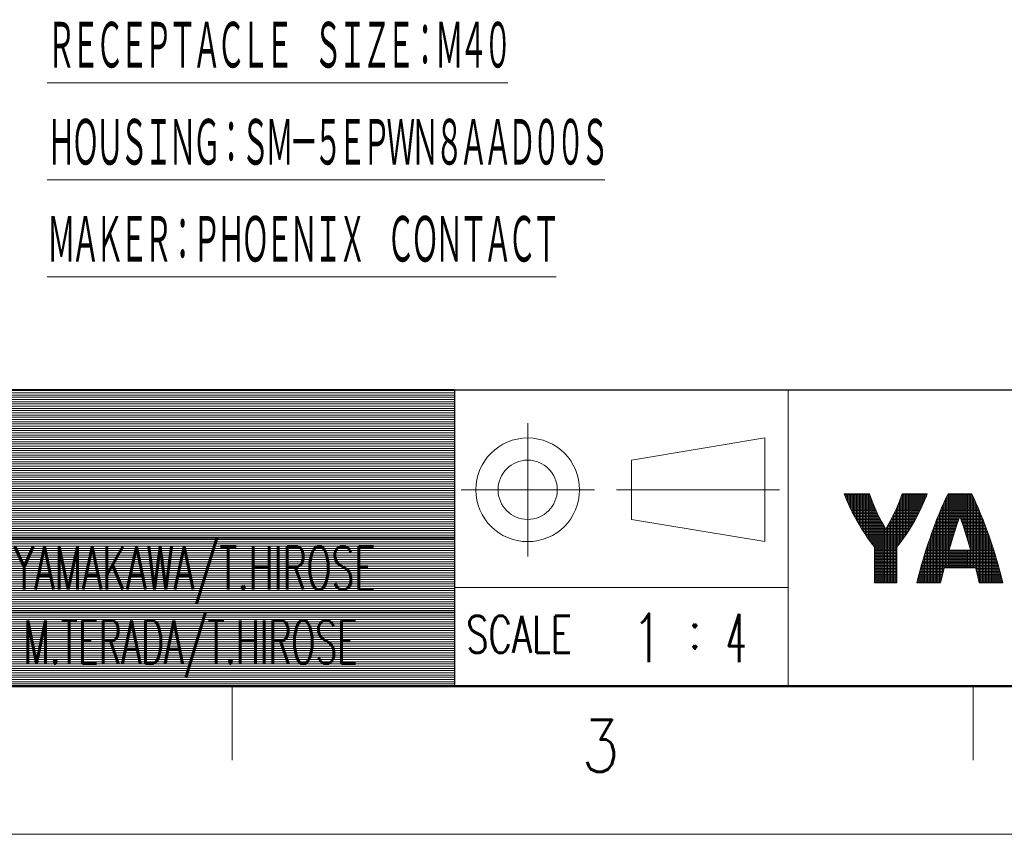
# Model space of a CAD drawing. Header units: millimetres. Extents: x 0 to 1733, y 0 to 1188.
# Tile 2 of 154: x 383 to 648, y 0 to 220. Entities that reach past the tile are written whole.
import ezdxf

# ---------------------------------------------------------------- set-up
doc = ezdxf.new("R2010")
doc.units = ezdxf.units.MM
doc.header["$LTSCALE"] = 0.727559
doc.layers.add('NoLayerName_001', color=7, linetype='Continuous')
doc.styles.get("Standard").update_dxf_attribs({"font": 'txt', "bigfont": 'extfont2'})

# ---------------------------------------------------------------- blocks, each defined once
blk = doc.blocks.new('*X162')
at = {"color": 2, "linetype": 'Continuous', "lineweight": 13}
for p, q in [((0.012, 5.936), (0.012, 6.001)), ((0.112, 5.679), (0.112, 6.001)), ((0.212, 5.441), (0.212, 6.001)), ((0.312, 5.218), (0.312, 6.001)), ((0.412, 5.005), (0.412, 6.001)), ((0.512, 4.803), (0.512, 6.001)), ((0.612, 4.609), (0.612, 6.001)), ((0.712, 4.421), (0.712, 6.001)), ((0.812, 4.239), (0.812, 6.001)), ((0.912, 4.065), (0.912, 6.001)), ((1.012, 3.893), (1.012, 6.001)), ((1.112, 3.728), (1.112, 6.001)), ((1.212, 3.565), (1.212, 6.001)), ((1.312, 3.41), (1.312, 6.001)), ((1.412, 3.255), (1.412, 6.001)), ((1.512, 3.109), (1.512, 6.001)), ((1.612, 2.964), (1.612, 6.001)), ((3.912, 2.893), (3.912, 6.001)), ((4.012, 3.034), (4.012, 6.001)), ((4.112, 3.18), (4.112, 6.001)), ((4.212, 3.331), (4.212, 6.001)), ((4.312, 3.485), (4.312, 6.001)), ((4.412, 3.643), (4.412, 6.001)), ((4.512, 3.809), (4.512, 6.001)), ((4.612, 3.976), (4.612, 6.001)), ((4.712, 4.149), (4.712, 6.001)), ((4.812, 4.329), (4.812, 6.001)), ((4.912, 4.512), (4.912, 6.001)), ((5.012, 4.703), (5.012, 6.001)), ((5.112, 4.902), (5.112, 6.001)), ((5.212, 5.108), (5.212, 6.001)), ((5.312, 5.324), (5.312, 6.001)), ((5.412, 5.554), (5.412, 6.001)), ((5.512, 5.801), (5.512, 6.001)), ((0, 5.967), (1.699, 5.967)), ((0.038, 5.867), (1.734, 5.867)), ((0.076, 5.767), (1.769, 5.767)), ((0.116, 5.667), (1.806, 5.667)), ((0.157, 5.567), (1.844, 5.567)), ((0.2, 5.467), (1.883, 5.467)), ((0.244, 5.367), (1.923, 5.367)), ((1.712, 2.824), (1.712, 5.931)), ((1.812, 2.69), (1.812, 5.653)), ((1.912, 2.558), (1.912, 5.395)), ((3.652, 5.367), (5.331, 5.367)), ((3.692, 5.467), (5.374, 5.467)), ((3.712, 2.622), (3.712, 5.517)), ((3.731, 5.567), (5.417, 5.567)), ((3.769, 5.667), (5.458, 5.667)), ((3.806, 5.767), (5.499, 5.767)), ((3.812, 2.754), (3.812, 5.784)), ((3.841, 5.867), (5.537, 5.867)), ((3.876, 5.967), (5.575, 5.967)), ((0.289, 5.267), (1.964, 5.267)), ((0.335, 5.167), (2.006, 5.167)), ((0.382, 5.067), (2.05, 5.067)), ((0.431, 4.967), (2.093, 4.967)), ((0.48, 4.867), (2.139, 4.867)), ((0.529, 4.767), (2.185, 4.767)), ((0.582, 4.667), (2.232, 4.667)), ((2.012, 2.433), (2.012, 5.155)), ((2.112, 0), (2.112, 4.927)), ((2.212, 0), (2.212, 4.71)), ((3.342, 4.667), (4.993, 4.667)), ((3.389, 4.767), (5.045, 4.767)), ((3.412, 0), (3.412, 4.816)), ((3.435, 4.867), (5.095, 4.867)), ((3.481, 4.967), (5.144, 4.967)), ((3.512, 0), (3.512, 5.037)), ((3.525, 5.067), (5.193, 5.067)), ((3.568, 5.167), (5.239, 5.167)), ((3.611, 5.267), (5.286, 5.267)), ((3.612, 2.494), (3.612, 5.269)), ((0.634, 4.567), (2.281, 4.567)), ((0.687, 4.467), (2.33, 4.467)), ((0.742, 4.367), (2.38, 4.367)), ((0.796, 4.267), (2.432, 4.267)), ((0.853, 4.167), (2.483, 4.167)), ((0.91, 4.067), (2.537, 4.067)), ((2.312, 0), (2.312, 4.504)), ((2.412, 0), (2.412, 4.306)), ((2.512, 0), (2.512, 4.113)), ((3.012, 0), (3.012, 4.019)), ((3.038, 4.067), (4.664, 4.067)), ((3.091, 4.167), (4.722, 4.167)), ((3.112, 0), (3.112, 4.207)), ((3.143, 4.267), (4.778, 4.267)), ((3.194, 4.367), (4.833, 4.367)), ((3.212, 0), (3.212, 4.401)), ((3.245, 4.467), (4.888, 4.467)), ((3.294, 4.567), (4.941, 4.567)), ((3.312, 0), (3.312, 4.605)), ((0.968, 3.967), (2.591, 3.967)), ((1.027, 3.867), (2.645, 3.867)), ((1.088, 3.767), (2.702, 3.767)), ((1.148, 3.667), (2.759, 3.667)), ((1.211, 3.567), (4.364, 3.567)), ((1.274, 3.467), (4.3, 3.467)), ((1.339, 3.367), (4.235, 3.367)), ((2.612, 0), (2.612, 3.929)), ((2.712, 0), (2.712, 3.75)), ((2.812, 0), (2.812, 3.66)), ((2.816, 3.667), (4.426, 3.667)), ((2.873, 3.767), (4.487, 3.767)), ((2.912, 0), (2.912, 3.836)), ((2.929, 3.867), (4.547, 3.867)), ((2.984, 3.967), (4.607, 3.967)), ((1.404, 3.267), (4.171, 3.267)), ((1.472, 3.167), (4.103, 3.167)), ((1.54, 3.067), (4.035, 3.067)), ((1.609, 2.967), (3.965, 2.967)), ((1.681, 2.867), (3.894, 2.867)), ((1.753, 2.767), (3.822, 2.767)), ((1.829, 2.667), (3.746, 2.667)), ((1.905, 2.567), (3.67, 2.567)), ((1.984, 2.467), (3.59, 2.467)), ((2.037, 2.367), (3.537, 2.367)), ((2.037, 2.267), (3.537, 2.267)), ((2.037, 2.167), (3.537, 2.167)), ((2.037, 2.067), (3.537, 2.067)), ((2.037, 1.967), (3.537, 1.967)), ((2.037, 1.867), (3.537, 1.867)), ((2.037, 1.767), (3.537, 1.767)), ((2.037, 1.667), (3.537, 1.667)), ((2.037, 1.567), (3.537, 1.567)), ((2.037, 1.467), (3.537, 1.467)), ((2.037, 1.367), (3.537, 1.367)), ((2.037, 1.267), (3.537, 1.267)), ((2.037, 1.167), (3.537, 1.167)), ((2.037, 1.067), (3.537, 1.067)), ((2.037, 0.967), (3.537, 0.967)), ((2.037, 0.867), (3.537, 0.867)), ((2.037, 0.767), (3.537, 0.767)), ((2.037, 0.667), (3.537, 0.667)), ((2.037, 0.567), (3.537, 0.567)), ((2.037, 0.467), (3.537, 0.467)), ((2.037, 0.367), (3.537, 0.367)), ((2.037, 0.267), (3.537, 0.267)), ((2.037, 0.167), (3.537, 0.167)), ((2.037, 0.067), (3.537, 0.067))]:
    blk.add_line(p, q, dxfattribs=at)
blk = doc.blocks.new('*X167')
at = {"color": 2, "linetype": 'Continuous', "lineweight": 13}
for p, q in [((2.109, 1), (2.109, 6)), ((2.209, 2.39), (2.209, 6)), ((2.309, 2.726), (2.309, 6)), ((2.409, 3.052), (2.409, 6)), ((2.509, 3.369), (2.509, 6)), ((2.609, 3.678), (2.609, 6)), ((2.709, 3.978), (2.709, 6)), ((2.809, 4.269), (2.809, 6)), ((2.909, 4.414), (2.909, 6)), ((3.009, 4.126), (3.009, 6)), ((3.109, 3.83), (3.109, 6)), ((3.209, 3.526), (3.209, 6)), ((3.309, 3.214), (3.309, 6)), ((3.409, 2.892), (3.409, 6)), ((3.509, 2.562), (3.509, 6)), ((3.609, 2.222), (3.609, 6)), ((1.786, 5.366), (3.982, 5.366)), ((1.809, 0.936), (1.809, 5.417)), ((1.831, 5.466), (3.937, 5.466)), ((1.877, 5.566), (3.891, 5.566)), ((1.909, 1), (1.909, 5.634)), ((1.924, 5.666), (3.844, 5.666)), ((1.971, 5.766), (3.797, 5.766)), ((2.009, 1), (2.009, 5.844)), ((2.019, 5.866), (3.749, 5.866)), ((2.068, 5.966), (3.7, 5.966)), ((3.709, 1), (3.709, 5.949)), ((3.809, 1), (3.809, 5.743)), ((3.909, 1), (3.909, 5.527)), ((1.488, 4.666), (4.28, 4.666)), ((1.509, 0), (1.509, 4.717)), ((1.529, 4.766), (4.239, 4.766)), ((1.571, 4.866), (4.197, 4.866)), ((1.609, 0.106), (1.609, 4.956)), ((1.613, 4.966), (4.155, 4.966)), ((1.655, 5.066), (4.113, 5.066)), ((1.699, 5.166), (4.069, 5.166)), ((1.709, 0.532), (1.709, 5.189)), ((1.742, 5.266), (4.026, 5.266)), ((4.009, 0.738), (4.009, 5.305)), ((4.109, 0.327), (4.109, 5.077)), ((4.209, 0), (4.209, 4.838)), ((1.251, 4.066), (2.739, 4.066)), ((1.29, 4.166), (2.773, 4.166)), ((1.309, 0), (1.309, 4.216)), ((1.328, 4.266), (2.808, 4.266)), ((1.368, 4.366), (2.843, 4.366)), ((1.408, 4.466), (2.878, 4.466)), ((1.409, 0), (1.409, 4.468)), ((1.448, 4.566), (4.32, 4.566)), ((2.89, 4.466), (4.36, 4.466)), ((2.925, 4.366), (4.4, 4.366)), ((2.96, 4.266), (4.44, 4.266)), ((2.995, 4.166), (4.478, 4.166)), ((3.029, 4.066), (4.516, 4.066)), ((4.309, 0), (4.309, 4.596)), ((4.409, 0), (4.409, 4.345)), ((4.509, 0), (4.509, 4.087)), ((0.992, 3.366), (2.508, 3.366)), ((1.009, 0), (1.009, 3.412)), ((1.028, 3.466), (2.54, 3.466)), ((1.065, 3.566), (2.572, 3.566)), ((1.101, 3.666), (2.605, 3.666)), ((1.109, 0), (1.109, 3.686)), ((1.138, 3.766), (2.638, 3.766)), ((1.175, 3.866), (2.671, 3.866)), ((1.209, 0), (1.209, 3.954)), ((1.213, 3.966), (2.705, 3.966)), ((3.063, 3.966), (4.555, 3.966)), ((3.097, 3.866), (4.593, 3.866)), ((3.13, 3.766), (4.63, 3.766)), ((3.163, 3.666), (4.667, 3.666)), ((3.196, 3.566), (4.703, 3.566)), ((3.228, 3.466), (4.74, 3.466)), ((3.26, 3.366), (4.776, 3.366)), ((4.609, 0), (4.609, 3.825)), ((4.709, 0), (4.709, 3.552)), ((0.75, 2.666), (2.291, 2.666)), ((0.784, 2.766), (2.321, 2.766)), ((0.809, 0), (0.809, 2.839)), ((0.818, 2.866), (2.351, 2.866)), ((0.852, 2.966), (2.382, 2.966)), ((0.886, 3.066), (2.413, 3.066)), ((0.909, 0), (0.909, 3.131)), ((0.921, 3.166), (2.444, 3.166)), ((0.956, 3.266), (2.476, 3.266)), ((3.292, 3.266), (4.812, 3.266)), ((3.324, 3.166), (4.847, 3.166)), ((3.355, 3.066), (4.882, 3.066)), ((3.386, 2.966), (4.916, 2.966)), ((3.417, 2.866), (4.95, 2.866)), ((3.447, 2.766), (4.984, 2.766)), ((3.477, 2.666), (5.018, 2.666)), ((4.809, 0), (4.809, 3.275)), ((4.909, 0), (4.909, 2.988)), ((5.009, 0), (5.009, 2.694)), ((0.555, 2.066), (5.213, 2.066)), ((0.587, 2.166), (5.181, 2.166)), ((0.609, 0), (0.609, 2.234)), ((0.619, 2.266), (2.172, 2.266)), ((0.652, 2.366), (2.202, 2.366)), ((0.684, 2.466), (2.231, 2.466)), ((0.709, 0), (0.709, 2.542)), ((0.716, 2.566), (2.261, 2.566)), ((2.209, 1), (2.209, 2.2)), ((2.309, 1), (2.309, 2.2)), ((2.409, 1), (2.409, 2.2)), ((2.509, 1), (2.509, 2.2)), ((2.609, 1), (2.609, 2.2)), ((2.709, 1), (2.709, 2.2)), ((2.809, 1), (2.809, 2.2)), ((2.909, 1), (2.909, 2.2)), ((3.009, 1), (3.009, 2.2)), ((3.109, 1), (3.109, 2.2)), ((3.209, 1), (3.209, 2.2)), ((3.309, 1), (3.309, 2.2)), ((3.409, 1), (3.409, 2.2)), ((3.507, 2.566), (5.051, 2.566)), ((3.509, 1), (3.509, 2.2)), ((3.537, 2.466), (5.084, 2.466)), ((3.566, 2.366), (5.116, 2.366)), ((3.595, 2.266), (5.149, 2.266)), ((3.609, 1), (3.609, 2.2)), ((5.109, 0), (5.109, 2.39)), ((5.209, 0), (5.209, 2.08)), ((0.344, 1.366), (5.424, 1.366)), ((0.373, 1.466), (5.395, 1.466)), ((0.402, 1.566), (5.366, 1.566)), ((0.409, 0), (0.409, 1.588)), ((0.432, 1.666), (5.336, 1.666)), ((0.463, 1.766), (5.305, 1.766)), ((0.493, 1.866), (5.274, 1.866)), ((0.509, 0), (0.509, 1.915)), ((0.524, 1.966), (5.244, 1.966)), ((5.309, 0), (5.309, 1.756)), ((5.409, 0), (5.409, 1.42)), ((0.15, 0.666), (1.742, 0.666)), ((0.176, 0.766), (1.766, 0.766)), ((0.203, 0.866), (1.791, 0.866)), ((0.209, 0), (0.209, 0.886)), ((0.231, 0.966), (1.816, 0.966)), ((0.258, 1.066), (5.51, 1.066)), ((0.286, 1.166), (5.482, 1.166)), ((0.309, 0), (0.309, 1.246)), ((0.314, 1.266), (5.453, 1.266)), ((3.951, 0.966), (5.537, 0.966)), ((3.977, 0.866), (5.565, 0.866)), ((4.002, 0.766), (5.592, 0.766)), ((4.026, 0.666), (5.618, 0.666)), ((5.509, 0), (5.509, 1.07)), ((5.609, 0), (5.609, 0.704)), ((0, 0.066), (1.599, 0.066)), ((0.009, 0), (0.009, 0.102)), ((0.024, 0.166), (1.622, 0.166)), ((0.048, 0.266), (1.645, 0.266)), ((0.072, 0.366), (1.669, 0.366)), ((0.098, 0.466), (1.692, 0.466)), ((0.109, 0), (0.109, 0.507)), ((0.124, 0.566), (1.717, 0.566)), ((4.051, 0.566), (5.644, 0.566)), ((4.075, 0.466), (5.67, 0.466)), ((4.099, 0.366), (5.696, 0.366)), ((4.122, 0.266), (5.72, 0.266)), ((4.146, 0.166), (5.744, 0.166)), ((4.169, 0.066), (5.768, 0.066)), ((5.709, 0), (5.709, 0.313))]:
    blk.add_line(p, q, dxfattribs=at)
blk = doc.blocks.new('JZB_0007')
at = {"layer": 'NoLayerName_001', "color": 3, "lineweight": 13, "char_height": 3.27, "attachment_point": 5}
for s, insert in [('\\A1;\\W0.7500;1', (0.818, 1.635)), ('\\A1;\\W0.5000;4', (6.818, 1.635))]:
    blk.add_mtext(s, dxfattribs=dict(at, insert=insert))
blk = doc.blocks.new('JZB_0008')
at = {"layer": 'NoLayerName_001', "color": 3, "lineweight": 13, "char_height": 2.91, "attachment_point": 5}
for s, insert in [("\\A1;\\W0.6139;FEB.13,'17\u3000\u3000\u3000Y.YAMAKAWA/T.HIROSE\u3000", (71.41, 6.82)), ("\\A1;\\W0.5889;Nov.25.'16    \u3000M.TERADA/T.HIROSE\u3000 ", (71.41, 1.82))]:
    blk.add_mtext(s, dxfattribs=dict(at, insert=insert))
blk = doc.blocks.new('*X121')
at = {"color": 7, "linetype": 'Continuous', "lineweight": 13}
for p, q in [((0, 19.8), (100, 19.8)), ((0, 19.65), (100, 19.65)), ((0, 19.5), (100, 19.5)), ((0, 19.35), (100, 19.35)), ((0, 19.2), (100, 19.2)), ((0, 19.05), (100, 19.05)), ((0, 18.9), (100, 18.9)), ((0, 18.75), (100, 18.75)), ((0, 18.6), (100, 18.6)), ((0, 18.45), (100, 18.45)), ((0, 18.3), (100, 18.3)), ((0, 18.15), (100, 18.15)), ((0, 18), (100, 18)), ((0, 17.85), (100, 17.85)), ((0, 17.7), (100, 17.7)), ((0, 17.55), (100, 17.55)), ((0, 17.4), (100, 17.4)), ((0, 17.25), (100, 17.25)), ((0, 17.1), (100, 17.1)), ((0, 16.95), (100, 16.95)), ((0, 16.8), (100, 16.8)), ((0, 16.65), (100, 16.65)), ((0, 16.5), (100, 16.5)), ((0, 16.35), (100, 16.35)), ((0, 16.2), (100, 16.2)), ((0, 16.05), (100, 16.05)), ((0, 15.9), (100, 15.9)), ((0, 15.75), (100, 15.75)), ((0, 15.6), (100, 15.6)), ((0, 15.45), (100, 15.45)), ((0, 15.3), (100, 15.3)), ((0, 15.15), (100, 15.15)), ((0, 15), (100, 15)), ((0, 14.85), (100, 14.85)), ((0, 14.7), (100, 14.7)), ((0, 14.55), (100, 14.55)), ((0, 14.4), (100, 14.4)), ((0, 14.25), (100, 14.25)), ((0, 14.1), (100, 14.1)), ((0, 13.95), (100, 13.95)), ((0, 13.8), (100, 13.8)), ((0, 13.65), (100, 13.65)), ((0, 13.5), (100, 13.5)), ((0, 13.35), (100, 13.35)), ((0, 13.2), (100, 13.2)), ((0, 13.05), (100, 13.05)), ((0, 12.9), (100, 12.9)), ((0, 12.75), (100, 12.75)), ((0, 12.6), (100, 12.6)), ((0, 12.45), (100, 12.45)), ((0, 12.3), (100, 12.3)), ((0, 12.15), (100, 12.15)), ((0, 12), (100, 12)), ((0, 11.85), (100, 11.85)), ((0, 11.7), (100, 11.7)), ((0, 11.55), (100, 11.55)), ((0, 11.4), (100, 11.4)), ((0, 11.25), (100, 11.25)), ((0, 11.1), (100, 11.1)), ((0, 10.95), (100, 10.95)), ((0, 10.8), (100, 10.8)), ((0, 10.65), (100, 10.65)), ((0, 10.5), (100, 10.5)), ((0, 10.35), (100, 10.35)), ((0, 10.2), (100, 10.2)), ((0, 10.05), (100, 10.05)), ((0, 9.9), (100, 9.9)), ((0, 9.75), (100, 9.75)), ((0, 9.6), (100, 9.6)), ((0, 9.45), (100, 9.45)), ((0, 9.3), (100, 9.3)), ((0, 9.15), (100, 9.15)), ((0, 9), (100, 9)), ((0, 8.85), (100, 8.85)), ((0, 8.7), (100, 8.7)), ((0, 8.55), (100, 8.55)), ((0, 8.4), (100, 8.4)), ((0, 8.25), (100, 8.25)), ((0, 8.1), (100, 8.1)), ((0, 7.95), (100, 7.95)), ((0, 7.8), (100, 7.8)), ((0, 7.65), (100, 7.65)), ((0, 7.5), (100, 7.5)), ((0, 7.35), (100, 7.35)), ((0, 7.2), (100, 7.2)), ((0, 7.05), (100, 7.05)), ((0, 6.9), (100, 6.9)), ((0, 6.75), (100, 6.75)), ((0, 6.6), (100, 6.6)), ((0, 6.45), (100, 6.45)), ((0, 6.3), (100, 6.3)), ((0, 6.15), (100, 6.15)), ((0, 6), (100, 6)), ((0, 5.85), (100, 5.85)), ((0, 5.7), (100, 5.7)), ((0, 5.55), (100, 5.55)), ((0, 5.4), (100, 5.4)), ((0, 5.25), (100, 5.25)), ((0, 5.1), (100, 5.1)), ((0, 4.95), (100, 4.95)), ((0, 4.8), (100, 4.8)), ((0, 4.65), (100, 4.65)), ((0, 4.5), (100, 4.5)), ((0, 4.35), (100, 4.35)), ((0, 4.2), (100, 4.2)), ((0, 4.05), (100, 4.05)), ((0, 3.9), (100, 3.9)), ((0, 3.75), (100, 3.75)), ((0, 3.6), (100, 3.6)), ((0, 3.45), (100, 3.45)), ((0, 3.3), (100, 3.3)), ((0, 3.15), (100, 3.15)), ((0, 3), (100, 3)), ((0, 2.85), (100, 2.85)), ((0, 2.7), (100, 2.7)), ((0, 2.55), (100, 2.55)), ((0, 2.4), (100, 2.4)), ((0, 2.25), (100, 2.25)), ((0, 2.1), (100, 2.1)), ((0, 1.95), (100, 1.95)), ((0, 1.8), (100, 1.8)), ((0, 1.65), (100, 1.65)), ((0, 1.5), (100, 1.5)), ((0, 1.35), (100, 1.35)), ((0, 1.2), (100, 1.2)), ((0, 1.05), (100, 1.05)), ((0, 0.9), (100, 0.9)), ((0, 0.75), (100, 0.75)), ((0, 0.6), (100, 0.6)), ((0, 0.45), (100, 0.45)), ((0, 0.3), (100, 0.3)), ((0, 0.15), (100, 0.15)), ((0, 0), (100, 0))]:
    blk.add_line(p, q, dxfattribs=at)
blk = doc.blocks.new('JZB_0009')
at = {"layer": 'NoLayerName_001', "color": 7, "linetype": 'Continuous', "lineweight": 25}
for p, q in [((100, 20), (0, 20)), ((100, 20), (100, 0)), ((0, 0), (100, 0))]:
    blk.add_line(p, q, dxfattribs=at)
blk.add_blockref('*X121', (0, 0.15))

msp = doc.modelspace()

# ---------------------------------------------------------------- linework, layer by layer
at = {"layer": 'NoLayerName_001', "color": 7, "linetype": 'Continuous', "lineweight": 25}
msp.add_line((100, 120), (1640, 120), dxfattribs=at)
at = {"layer": 'NoLayerName_001', "color": 2, "linetype": 'Continuous', "lineweight": 13}
for p, q in [((500, 120), (500, 40)), ((589.9999995, 120), (589.99999753, 40)), ((519.72010202, 111.04442507), (519.72010202, 75.04442507)), ((583.72810266, 107.03081559), (547.72810266, 101.03081559)), ((583.72810266, 79.03081559), (583.72810266, 107.03081559)), ((547.72810266, 101.03081559), (547.72810266, 85.03081559)), ((500, 100), (100, 100)), ((501.74011788, 93.0308149), (537.74011788, 93.03081628)), ((543.72810266, 93.03081559), (587.72810266, 93.03081559)), ((605.16811965, 91.93264893), (605.50133941, 91.04735606)), ((611.96874299, 91.93264893), (605.16811965, 91.93264893)), ((605.50133941, 91.04735606), (605.88465825, 90.10710602)), ((612.30887548, 90.95575662), (611.96874299, 91.93264893)), ((612.69025976, 89.94431532), (612.30887548, 90.95575662)), ((620.4282911, 90.95817367), (620.04779666, 89.9488511)), ((620.76744216, 91.93264893), (620.4282911, 90.95817367)), ((627.56751431, 91.93264893), (620.76744216, 91.93264893)), ((626.85085397, 90.10676901), (627.23423275, 91.04718495)), ((627.23423275, 91.04718495), (627.56751431, 91.93264893)), ((632.62389742, 90.81145302), (632.04052046, 89.54446629)), ((633.16874096, 91.93264893), (632.62389742, 90.81145302)), ((639.56699316, 91.93264893), (633.16874096, 91.93264893)), ((640.11179852, 90.8113249), (639.56699316, 91.93264893)), ((640.69515225, 89.54415521), (640.11179852, 90.8113249)), ((605.88465825, 90.10710602), (606.31880702, 89.11498714)), ((606.31880702, 89.11498714), (606.80345225, 88.07594149)), ((606.80345225, 88.07594149), (607.33690932, 86.9970929)), ((613.11306248, 88.90121406), (612.69025976, 89.94431532)), ((613.57696098, 87.83012471), (613.11306248, 88.90121406)), ((614.08106564, 86.73555251), (613.57696098, 87.83012471)), ((619.1623849, 87.83755517), (618.65855826, 86.74353307)), ((619.62573998, 88.9074591), (619.1623849, 87.83755517)), ((620.04779666, 89.9488511), (619.62573998, 88.9074591)), ((625.39848739, 86.99640318), (625.93196566, 88.07533214)), ((625.93196566, 88.07533214), (626.41665178, 89.11449993)), ((626.41665178, 89.11449993), (626.85085397, 90.10676901)), ((631.42258216, 88.13301707), (630.77593196, 86.58368277)), ((632.04052046, 89.54446629), (631.42258216, 88.13301707)), ((641.31308665, 88.13245723), (640.69515225, 89.54415521)), ((641.95975624, 86.5827987), (641.31308665, 88.13245723)), ((607.33690932, 86.9970929), (607.91584723, 85.88803156)), ((607.91584723, 85.88803156), (608.53502416, 84.76098438)), ((614.62384813, 85.62286263), (614.08106564, 86.73555251)), ((615.2030826, 84.49827281), (614.62384813, 85.62286263)), ((618.11572552, 85.63065754), (617.53605496, 84.50506665)), ((618.65855826, 86.74353307), (618.11572552, 85.63065754)), ((624.20042019, 84.76031275), (624.8195558, 85.88731704)), ((624.8195558, 85.88731704), (625.39848739, 86.99640318)), ((630.77593196, 86.58368277), (630.10836216, 84.90899496)), ((636.01238443, 84.85725364), (636.36731587, 85.86786868)), ((636.36731587, 85.86786868), (636.72071048, 84.86211696)), ((642.62737145, 84.90770478), (641.95975624, 86.5827987)), ((547.72810266, 85.03081559), (583.72810266, 79.03081559)), ((608.53502416, 84.76098438), (609.18711446, 83.6307767)), ((609.18711446, 83.6307767), (609.86270599, 82.5144797)), ((609.86270599, 82.5144797), (610.17556251, 82.01510506)), ((615.81580828, 83.36880184), (615.2030826, 84.49827281)), ((616.36781698, 82.39755546), (615.81580828, 83.36880184)), ((616.92246199, 83.37373116), (616.36781698, 82.39755546)), ((617.53605496, 84.50506665), (616.92246199, 83.37373116)), ((622.55883084, 82.01276104), (622.87294492, 82.51412045)), ((622.87294492, 82.51412045), (623.54841186, 83.63022334)), ((623.54841186, 83.63022334), (624.20042019, 84.76031275)), ((629.42947795, 83.12770207), (628.75032411, 81.26438652)), ((630.10836216, 84.90899496), (629.42947795, 83.12770207)), ((634.91847098, 81.57553816), (635.28611951, 82.7066562)), ((635.28611951, 82.7066562), (635.65141229, 83.80220234)), ((635.65141229, 83.80220234), (636.01238443, 84.85725364)), ((636.72071048, 84.86211696), (637.0802701, 83.81160462)), ((637.0802701, 83.81160462), (637.44434808, 82.72004509)), ((637.44434808, 82.72004509), (637.81105278, 81.59212354)), ((643.30632775, 83.12592317), (642.62737145, 84.90770478)), ((643.9855783, 81.26204345), (643.30632775, 83.12592317)), ((100, 80), (500, 80)), ((610.17556251, 82.01510506), (610.86095238, 80.95831108)), ((610.86095238, 80.95831108), (611.53394226, 79.96953506)), ((611.53394226, 79.96953506), (612.18255389, 79.0629864)), ((620.55261423, 79.06212292), (621.20095131, 79.96816438)), ((621.20095131, 79.96816438), (621.87367415, 80.95643286)), ((621.87367415, 80.95643286), (622.55883084, 82.01276104)), ((628.40132082, 80.27358939), (627.74688673, 78.34985938)), ((628.75032411, 81.26438652), (628.40132082, 80.27358939)), ((634.18509068, 79.23122052), (634.5506622, 80.41476597)), ((634.5506622, 80.41476597), (634.91847098, 81.57553816)), ((637.81105278, 81.59212354), (638.17825724, 80.43352398)), ((638.17825724, 80.43352398), (638.54362247, 79.25091499)), ((644.33166794, 80.2794667), (643.9855783, 81.26204345)), ((644.98636767, 78.35507071), (644.33166794, 80.2794667)), ((612.18255389, 79.0629864), (612.79659365, 78.24881928)), ((612.79659365, 78.24881928), (613.36822286, 77.5327231)), ((613.36822286, 77.53310545), (613.36822286, 67.92928167)), ((619.36741109, 77.5327231), (619.93882924, 78.2484231)), ((619.36741109, 67.92928167), (619.36741109, 77.5327231)), ((619.93882924, 78.2484231), (620.55261423, 79.06212292)), ((627.74688673, 78.34985938), (627.12651659, 76.43808207)), ((633.47097569, 76.82757343), (633.82431131, 78.03265993)), ((633.82431131, 78.03265993), (634.18509068, 79.23122052)), ((638.54362247, 79.25091499), (638.90463636, 78.05188344)), ((638.90463636, 78.05188344), (639.25866918, 76.84480837)), ((645.60704737, 76.44248933), (644.98636767, 78.35507071)), ((626.54899654, 74.56773729), (626.02097712, 72.76421033)), ((627.12651659, 76.43808207), (626.54899654, 74.56773729)), ((633.44378643, 76.73349277), (633.47097569, 76.82757343)), ((639.2908453, 76.73349277), (633.44378643, 76.73349277)), ((639.25866918, 76.84480837), (639.2908453, 76.73349277)), ((646.18490248, 74.57125169), (645.60704737, 76.44248933)), ((646.71326478, 72.7667943), (646.18490248, 74.57125169)), ((626.02097712, 72.76421033), (625.54688781, 71.04793154)), ((632.02368348, 71.51202309), (632.1313951, 71.93315004)), ((632.1313951, 71.93315004), (640.60323663, 71.93315004)), ((640.60323663, 71.93315004), (640.73412018, 71.42029608)), ((647.18768956, 71.04959485), (646.71326478, 72.7667943)), ((625.12906291, 69.43414262), (624.76800337, 67.93314002)), ((625.54688781, 71.04793154), (625.12906291, 69.43414262)), ((631.16790916, 67.93314002), (631.56057192, 69.6347715)), ((631.56057192, 69.6347715), (632.02368348, 71.51202309)), ((640.73412018, 71.42029608), (641.19181856, 69.56199488)), ((641.19181856, 69.56199488), (641.56727377, 67.93314002)), ((647.6058308, 69.4349346), (647.18768956, 71.04959485)), ((647.96717956, 67.93314002), (647.6058308, 69.4349346)), ((589.99999829, 66.66680332), (500.00000116, 66.6668)), ((613.36822286, 67.92928167), (619.36764994, 67.92928167)), ((624.76800337, 67.93314002), (631.16790916, 67.93314002)), ((641.56727377, 67.93314002), (647.96717956, 67.93314002)), ((500, 60), (100, 60)), ((440, 40), (440, 20)), ((640, 40), (640, 20))]:
    msp.add_line(p, q, dxfattribs=at)
at = {"layer": 'NoLayerName_001', "color": 7, "linetype": 'Continuous', "lineweight": 50}
msp.add_line((1640, 40), (100, 40), dxfattribs=at)
at = {"layer": 'NoLayerName_001', "color": 7, "linetype": 'Continuous', "lineweight": 13}
msp.add_line((1680, 0), (0, 0), dxfattribs=at)
at = {"layer": 'NoLayerName_001', "color": 2, "linetype": 'Continuous', "lineweight": 13}
for radius in [14, 8]:
    msp.add_circle((519.72010197, 93.03081294), radius, dxfattribs=at)

# ---------------------------------------------------------------- block references
at = {"layer": 'NoLayerName_001', "xscale": 4, "yscale": 4, "zscale": 4}
for name, p in [('JZB_0009', (100, 40)), ('JZB_0007', (548.72998047, 46.45999908)), ('*X162', (605.21856689, 67.92928314)), ('*X167', (624.83184814, 67.93314362)), ('JZB_0008', (106.36000061, 42.72000122))]:
    msp.add_blockref(name, p, dxfattribs=at)

# ---------------------------------------------------------------- texts
at = {"layer": 'NoLayerName_001', "color": 7, "lineweight": 13, "char_height": 14, "attachment_point": 7, "line_spacing_factor": 1.122857}
for s, insert in [('\\A1;\\W0.5000;\\T0.8333;\\LＲＥＣＥＰＴＡＣＬＥ\u3000ＳＩＺＥ：Ｍ４０\\l\\P\\LＨＯＵＳＩＮＧ：ＳＭ－５ＥＰＷＮ８ＡＡＤ００Ｓ\\l\\P\\LＭＡＫＥＲ：ＰＨＯＥＮＩＸ\u3000ＣＯＮＴＡＣＴ\\l', (390, 153.29908082)), ('\\A1;\\W0.5000;\\T0.8333;\\LＲＥＣＥＰＴＡＣＬＥ\u3000ＳＩＺＥ：Ｍ１２\\l\\P\\LＨＯＵＳＩＮＧ：ＳＡＣＣ－ＭＳＱ－Ｍ１２ＭＳ－２５－３，２\u3000ＳＣＯ\\l\\P\\LＭＡＫＥＲ：ＰＨＯＥＮＩＸ\u3000ＣＯＮＴＡＣＴ\\l', (110, 129.0254681))]:
    msp.add_mtext(s, dxfattribs=dict(at, insert=insert))
at = {"layer": 'NoLayerName_001', "color": 2, "lineweight": 13, "attachment_point": 7}
for s, insert, char_height in [('\\A1;\\W0.7000;SCALE', (503.15634575, 49.00654845), 10), ('\\A1;\\W0.8600;:', (562.99999576, 50.15956447), 10), ('\\A1;\\W0.8600;3', (534.217088, 16.904256), 14)]:
    msp.add_mtext(s, dxfattribs=dict(at, insert=insert, char_height=char_height))

doc.saveas('drawing.dxf')
